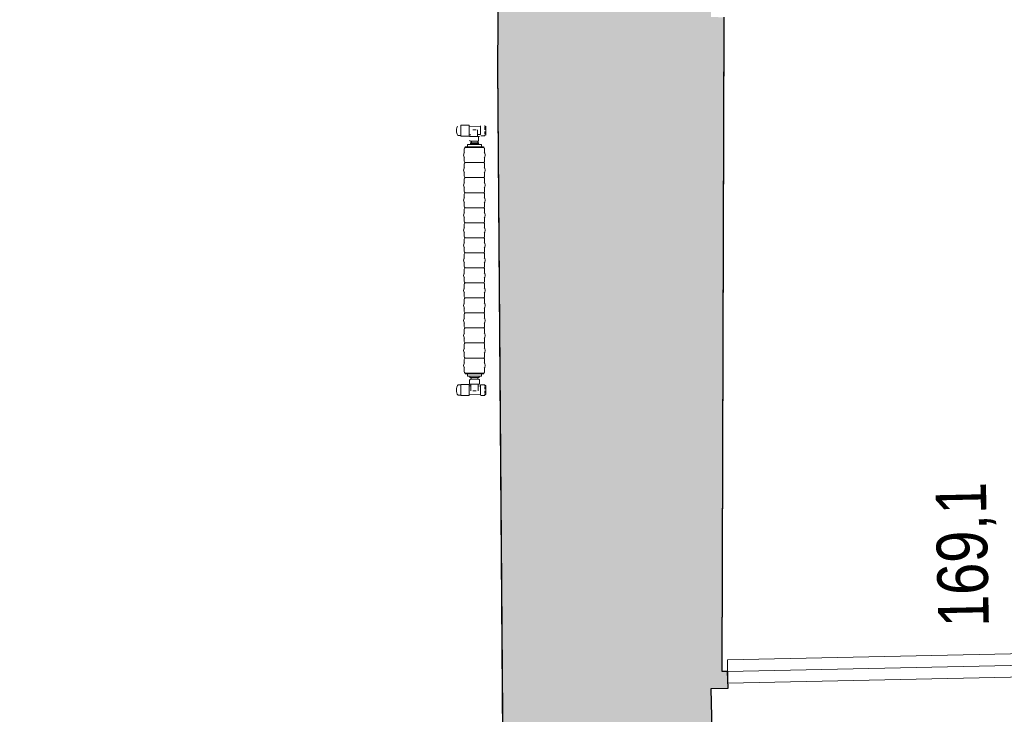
# Model space of a CAD drawing. Extents: x -6068 to 35118, y -17738 to 67348.
# Tile 237 of 243: x 1960 to 2255, y 22332 to 22540. Entities that reach past the tile are written whole.
import ezdxf

# ---------------------------------------------------------------- set-up
doc = ezdxf.new("R2010")
doc.units = 0
doc.header["$LTSCALE"] = 15
doc.linetypes.add('Continua', pattern=[0])
doc.linetypes.add('Cui_CONTINU', pattern=[0])
for name, color, linetype, lineweight, true_color in [('Bloc 3D - Dessin - NIVEAUX - Style par défaut', 7, 'Continua', 0, 0x000000), ('Enveloppe - NIVEAUX - Style par défaut', 7, 'Continua', 0, 0x000000), ('Fenêtre - Cadre - NIVEAUX - Style par défaut', 7, 'Continua', 0, 0x000000), ('Fenêtre - Mesures - NIVEAUX - Style par défaut', 7, 'Continua', 0, 0x000000), ('Fenêtre - Seuil - NIVEAUX - Style par défaut', 7, 'Continua', 0, 0x000000)]:
    doc.layers.add(name, color=color, linetype=linetype, lineweight=lineweight, true_color=true_color)
doc.layers.add('EDL_NIVEAU 1 murs & cloisons', color=5, linetype='CONTINUOUS')
doc.layers.add('PIS-fond de plan', color=7, linetype='Cui_CONTINU')
doc.styles.add('MtXpl_Arial_Narrow', font='ARIALN.TTF')

# ---------------------------------------------------------------- blocks, each defined once
blk = doc.blocks.new('EDP_Niveau 1_2025 09 17')
at = {"layer": 'EDL_NIVEAU 1 murs & cloisons', "linetype": 'Continuous', "ltscale": 0.08}
h = blk.add_hatch(color=9, dxfattribs=at)
h.dxf.hatch_style = 1
h.paths.add_polyline_path([(1969.95, -1757.95), (1967.22, -1793.78), (1960.38, -1793.81), (1960.42, -1802.81), (1970.1, -1802.81), (1970.13, -1823.86), (1973.13, -1823.86), (1973.14, -1827.85), (1991.62, -1827.81), (1991.61, -1825.47), (2118.79, -1825.39), (2118.79, -1827.03), (2168.35, -1826.93), (2168.39, -1777.83), (2167.2, -1777.83), (2167.74, -1680.81), (2167.87, -1680.81), (2167.43, -1659.81), (2172.43, -1659.71), (2172.32, -1654.71), (2170.68, -1654.74), (2171.33, -1458.83), (2167.33, -1458.81), (2167.33, -1455.81), (2156.34, -1455.78), (2112.57, -1456.11), (2112.64, -1447.81), (2103.64, -1447.73), (2103.42, -1473.55), (2104.49, -1615.83), (2105.57, -1758.12)])
at = {"layer": 'Bloc 3D - Dessin - NIVEAUX - Style par défaut', "color": 32, "linetype": 'Continua', "lineweight": 0, "ltscale": 0.1, "true_color": 0xd1591a}
for p, q in [((2091.43, -1491.48), (2091.35, -1491.64)), ((2092.43, -1491.13), (2094.96, -1491.11)), ((2092.43, -1491.13), (2092.43, -1491.23)), ((2092.43, -1491.23), (2092.43, -1491.29)), ((2092.43, -1491.29), (2092.43, -1491.52)), ((2094.96, -1491.21), (2094.96, -1491.11)), ((2094.96, -1491.5), (2094.96, -1491.21)), ((2098.38, -1491.63), (2098.38, -1491.31)), ((2098.38, -1491.31), (2098.38, -1491.63)), ((2099.67, -1491.25), (2099.67, -1491.51)), ((2099.94, -1491.51), (2099.94, -1491.43)), ((2091.18, -1492.33), (2091.15, -1492.77)), ((2091.18, -1493.2), (2091.15, -1492.77)), ((2091.25, -1491.97), (2091.18, -1492.33)), ((2091.25, -1493.56), (2091.18, -1493.2)), ((2091.35, -1491.64), (2091.25, -1491.97)), ((2091.35, -1493.89), (2091.25, -1493.56)), ((2091.43, -1494.05), (2091.35, -1493.89)), ((2091.58, -1494.21), (2091.51, -1494.15)), ((2091.61, -1494.22), (2091.58, -1494.21)), ((2091.64, -1494.23), (2091.61, -1494.22)), ((2092.43, -1494.24), (2091.64, -1494.23)), ((2092.43, -1491.52), (2092.43, -1491.95)), ((2092.43, -1491.95), (2092.43, -1492.48)), ((2092.43, -1492.48), (2092.43, -1493.05)), ((2092.43, -1493.05), (2092.43, -1493.58)), ((2092.43, -1493.58), (2092.43, -1494.01)), ((2092.43, -1494.01), (2092.43, -1494.24)), ((2092.43, -1494.3), (2092.43, -1494.4)), ((2092.43, -1494.4), (2094.96, -1494.42)), ((2094.96, -1491.94), (2094.96, -1491.52)), ((2094.96, -1491.52), (2098.38, -1491.63)), ((2094.96, -1492.48), (2094.96, -1491.94)), ((2094.96, -1493.05), (2094.96, -1492.48)), ((2094.96, -1493.59), (2094.96, -1493.05)), ((2094.96, -1494.03), (2094.96, -1493.59)), ((2095.46, -1494.04), (2094.96, -1494.05)), ((2094.96, -1494.32), (2094.96, -1494.05)), ((2094.96, -1494.42), (2094.96, -1494.32)), ((2096.56, -1492.52), (2096.07, -1492.52)), ((2097.06, -1492.52), (2096.56, -1492.52)), ((2097.45, -1492.52), (2097.45, -1493.99)), ((2098.38, -1493.97), (2097.45, -1493.99)), ((2097.45, -1493.99), (2097.45, -1494.5)), ((2098.38, -1492.04), (2098.38, -1491.63)), ((2098.38, -1492.16), (2098.38, -1492.04)), ((2098.38, -1492.56), (2098.38, -1492.16)), ((2098.38, -1492.97), (2098.38, -1492.56)), ((2098.38, -1493.37), (2098.38, -1492.97)), ((2098.38, -1493.49), (2098.38, -1493.37)), ((2098.38, -1493.69), (2098.38, -1493.49)), ((2098.38, -1493.9), (2098.38, -1493.69)), ((2098.38, -1493.97), (2098.38, -1493.9)), ((2098.45, -1494.37), (2099.59, -1494.37)), ((2099.67, -1494.28), (2099.59, -1494.37)), ((2099.67, -1491.51), (2099.94, -1491.51)), ((2099.67, -1491.74), (2099.67, -1492.01)), ((2099.67, -1492.01), (2099.67, -1492.53)), ((2099.67, -1493), (2099.67, -1493.43)), ((2099.67, -1493.52), (2099.67, -1493.79)), ((2099.67, -1494.02), (2099.67, -1494.1)), ((2099.94, -1494.02), (2099.67, -1494.02)), ((2099.94, -1491.74), (2099.94, -1491.51)), ((2099.94, -1492.1), (2099.94, -1491.74)), ((2099.94, -1492.53), (2099.94, -1492.1)), ((2099.94, -1493), (2099.94, -1492.53)), ((2099.94, -1493.43), (2099.94, -1493)), ((2099.94, -1493.79), (2099.94, -1493.43)), ((2099.94, -1494.02), (2099.94, -1493.79)), ((2099.94, -1494.1), (2099.94, -1494.02)), ((2094.49, -1497.63), (2094.49, -1496.9)), ((2095.24, -1496.9), (2094.49, -1496.9)), ((2095.37, -1494.5), (2095.07, -1494.5)), ((2095.07, -1495.71), (2095.11, -1495.85)), ((2095.22, -1495.95), (2095.36, -1495.98)), ((2095.26, -1496.9), (2095.24, -1496.9)), ((2095.46, -1496.48), (2095.26, -1496.48)), ((2095.26, -1496.77), (2095.26, -1496.77)), ((2095.33, -1496.77), (2095.26, -1496.77)), ((2095.77, -1496.9), (2095.29, -1496.9)), ((2095.46, -1496.77), (2095.33, -1496.77)), ((2095.36, -1495.98), (2095.6, -1495.98)), ((2095.46, -1494.5), (2095.37, -1494.5)), ((2095.9, -1494.5), (2095.46, -1494.5)), ((2095.6, -1496.42), (2095.46, -1496.42)), ((2095.46, -1496.42), (2095.46, -1496.48)), ((2095.46, -1496.48), (2095.46, -1496.77)), ((2095.66, -1496.77), (2095.47, -1496.77)), ((2095.65, -1495.91), (2095.6, -1495.91)), ((2095.6, -1495.98), (2095.6, -1495.91)), ((2095.6, -1496.42), (2095.6, -1495.98)), ((2095.76, -1496.42), (2095.6, -1496.42)), ((2095.79, -1495.91), (2095.65, -1495.91)), ((2095.89, -1496.77), (2095.66, -1496.77)), ((2096.43, -1496.42), (2095.76, -1496.42)), ((2097.36, -1496.9), (2095.77, -1496.9)), ((2096, -1495.91), (2095.79, -1495.91)), ((2096.16, -1496.77), (2095.89, -1496.77)), ((2096.56, -1494.5), (2095.9, -1494.5)), ((2096.27, -1495.91), (2096, -1495.91)), ((2096.44, -1496.77), (2096.16, -1496.77)), ((2096.56, -1495.91), (2096.27, -1495.91)), ((2096.7, -1496.42), (2096.43, -1496.42)), ((2096.73, -1496.77), (2096.44, -1496.77)), ((2097.23, -1494.5), (2096.56, -1494.5)), ((2096.86, -1495.91), (2096.56, -1495.91)), ((2097.37, -1496.42), (2096.7, -1496.42)), ((2097.02, -1496.77), (2096.73, -1496.77)), ((2097.13, -1495.91), (2096.86, -1495.91)), ((2097.27, -1496.77), (2097.02, -1496.77)), ((2097.34, -1495.91), (2097.13, -1495.91)), ((2097.45, -1494.5), (2097.23, -1494.5)), ((2097.49, -1496.77), (2097.27, -1496.77)), ((2097.48, -1495.91), (2097.34, -1495.91)), ((2097.6, -1496.9), (2097.36, -1496.9)), ((2097.52, -1496.42), (2097.37, -1496.42)), ((2097.76, -1494.5), (2097.45, -1494.5)), ((2097.52, -1495.91), (2097.48, -1495.91)), ((2097.61, -1496.77), (2097.49, -1496.77)), ((2097.52, -1495.98), (2097.52, -1495.91)), ((2097.52, -1496.42), (2097.52, -1495.98)), ((2097.65, -1495.95), (2097.53, -1495.98)), ((2097.53, -1495.98), (2097.77, -1495.98)), ((2097.66, -1496.42), (2097.53, -1496.42)), ((2097.66, -1496.77), (2097.61, -1496.77)), ((2097.84, -1496.9), (2097.61, -1496.9)), ((2097.73, -1495.85), (2097.65, -1495.95)), ((2097.66, -1496.42), (2097.66, -1496.48)), ((2097.87, -1496.48), (2097.66, -1496.48)), ((2097.66, -1496.48), (2097.66, -1496.77)), ((2097.78, -1496.77), (2097.67, -1496.77)), ((2097.76, -1495.71), (2097.73, -1495.85)), ((2098.06, -1494.5), (2097.76, -1494.5)), ((2097.76, -1494.5), (2097.76, -1495.71)), ((2097.84, -1496.77), (2097.78, -1496.77)), ((2097.84, -1496.77), (2097.84, -1496.9)), ((2098.64, -1496.9), (2097.84, -1496.9)), ((2098.64, -1497.63), (2098.64, -1496.9)), ((2093.26, -1500.11), (2093.42, -1499.48)), ((2093.26, -1500.11), (2093.42, -1500.73)), ((2093.42, -1499.48), (2093.46, -1499.45)), ((2093.46, -1498.26), (2093.51, -1498.06)), ((2093.46, -1499.45), (2093.46, -1498.26)), ((2093.46, -1499.45), (2093.59, -1499.32)), ((2093.51, -1498.06), (2093.66, -1497.91)), ((2093.66, -1497.91), (2093.86, -1497.86)), ((2093.71, -1497.63), (2093.71, -1497.86)), ((2093.76, -1497.63), (2093.71, -1497.63)), ((2093.71, -1497.86), (2093.76, -1497.86)), ((2093.92, -1497.63), (2093.76, -1497.63)), ((2093.76, -1497.86), (2093.86, -1497.86)), ((2093.86, -1497.86), (2093.92, -1497.86)), ((2094.18, -1497.63), (2093.92, -1497.63)), ((2093.92, -1497.86), (2094.18, -1497.86)), ((2094.49, -1497.63), (2094.18, -1497.63)), ((2094.18, -1497.86), (2094.53, -1497.86)), ((2094.53, -1497.63), (2094.49, -1497.63)), ((2094.95, -1497.63), (2094.53, -1497.63)), ((2094.53, -1497.86), (2094.95, -1497.86)), ((2095.43, -1497.63), (2094.95, -1497.63)), ((2094.95, -1497.86), (2095.43, -1497.86)), ((2095.96, -1497.63), (2095.43, -1497.63)), ((2095.43, -1497.86), (2095.96, -1497.86)), ((2096.51, -1497.63), (2095.96, -1497.63)), ((2095.96, -1497.86), (2096.51, -1497.86)), ((2097.05, -1497.63), (2096.51, -1497.63)), ((2096.51, -1497.86), (2097.05, -1497.86)), ((2097.58, -1497.63), (2097.05, -1497.63)), ((2097.05, -1497.86), (2097.58, -1497.86)), ((2098.06, -1497.63), (2097.58, -1497.63)), ((2097.58, -1497.86), (2098.06, -1497.86)), ((2098.49, -1497.63), (2098.06, -1497.63)), ((2098.06, -1497.86), (2098.49, -1497.86)), ((2098.64, -1497.63), (2098.49, -1497.63)), ((2098.49, -1497.86), (2098.83, -1497.86)), ((2098.83, -1497.63), (2098.64, -1497.63)), ((2099.09, -1497.63), (2098.83, -1497.63)), ((2098.83, -1497.86), (2099.09, -1497.86)), ((2099.25, -1497.63), (2099.09, -1497.63)), ((2099.09, -1497.86), (2099.15, -1497.86)), ((2099.35, -1497.91), (2099.15, -1497.86)), ((2099.15, -1497.86), (2099.25, -1497.86)), ((2099.25, -1497.86), (2099.31, -1497.86)), ((2099.31, -1497.63), (2099.31, -1497.86)), ((2099.35, -1497.91), (2099.5, -1498.06)), ((2099.42, -1499.32), (2099.56, -1499.45)), ((2099.56, -1498.26), (2099.5, -1498.06)), ((2099.56, -1499.45), (2099.56, -1498.26)), ((2099.59, -1499.48), (2099.76, -1500.11)), ((2099.59, -1500.73), (2099.76, -1500.11)), ((2093.46, -1500.76), (2093.46, -1501.96)), ((2093.59, -1500.89), (2093.46, -1500.76)), ((2093.51, -1502.16), (2093.46, -1501.96)), ((2093.46, -1501.96), (2093.51, -1502.16)), ((2093.46, -1502.76), (2093.51, -1502.56)), ((2093.46, -1503.95), (2093.46, -1502.76)), ((2093.66, -1502.3), (2093.51, -1502.16)), ((2093.51, -1502.56), (2093.66, -1502.41)), ((2093.66, -1502.3), (2093.86, -1502.36)), ((2093.66, -1502.41), (2093.86, -1502.36)), ((2093.99, -1502.36), (2093.86, -1502.36)), ((2094.37, -1502.36), (2093.99, -1502.36)), ((2094.95, -1502.36), (2094.37, -1502.36)), ((2095.69, -1502.36), (2094.95, -1502.36)), ((2096.51, -1502.36), (2095.69, -1502.36)), ((2096.51, -1502.36), (2097.32, -1502.36)), ((2097.32, -1502.36), (2098.06, -1502.36)), ((2098.06, -1502.36), (2098.65, -1502.36)), ((2098.65, -1502.36), (2099.02, -1502.36)), ((2099.02, -1502.36), (2099.15, -1502.36)), ((2099.15, -1502.36), (2099.35, -1502.3)), ((2099.35, -1502.41), (2099.15, -1502.36)), ((2099.35, -1502.3), (2099.5, -1502.16)), ((2099.35, -1502.41), (2099.5, -1502.56)), ((2099.56, -1500.76), (2099.42, -1500.89)), ((2099.56, -1501.96), (2099.5, -1502.16)), ((2099.56, -1502.76), (2099.5, -1502.56)), ((2099.59, -1500.73), (2099.56, -1500.76)), ((2099.56, -1501.96), (2099.56, -1500.76)), ((2099.56, -1503.95), (2099.56, -1502.76)), ((2093.26, -1504.61), (2093.42, -1503.98)), ((2093.26, -1504.61), (2093.42, -1505.23)), ((2093.42, -1503.98), (2093.46, -1503.95)), ((2093.46, -1503.95), (2093.59, -1503.82)), ((2093.46, -1505.26), (2093.46, -1506.46)), ((2093.59, -1505.39), (2093.46, -1505.26)), ((2099.42, -1503.82), (2099.56, -1503.95)), ((2099.56, -1505.26), (2099.42, -1505.39)), ((2099.59, -1505.23), (2099.56, -1505.26)), ((2099.56, -1506.46), (2099.56, -1505.26)), ((2099.59, -1503.98), (2099.76, -1504.61)), ((2099.59, -1505.23), (2099.76, -1504.61)), ((2093.26, -1509.11), (2093.42, -1508.48)), ((2093.26, -1509.11), (2093.42, -1509.73)), ((2093.42, -1508.48), (2093.46, -1508.45)), ((2093.51, -1506.66), (2093.46, -1506.46)), ((2093.46, -1507.26), (2093.51, -1507.06)), ((2093.46, -1508.45), (2093.46, -1507.26)), ((2093.46, -1508.45), (2093.59, -1508.32)), ((2093.66, -1506.8), (2093.51, -1506.66)), ((2093.51, -1507.06), (2093.66, -1506.91)), ((2093.66, -1506.8), (2093.86, -1506.86)), ((2093.66, -1506.91), (2093.86, -1506.86)), ((2093.99, -1506.86), (2093.86, -1506.86)), ((2094.37, -1506.86), (2093.99, -1506.86)), ((2094.95, -1506.86), (2094.37, -1506.86)), ((2095.69, -1506.86), (2094.95, -1506.86)), ((2096.51, -1506.86), (2095.69, -1506.86)), ((2096.51, -1506.86), (2097.32, -1506.86)), ((2097.32, -1506.86), (2098.06, -1506.86)), ((2098.06, -1506.86), (2098.65, -1506.86)), ((2098.65, -1506.86), (2099.02, -1506.86)), ((2099.02, -1506.86), (2099.15, -1506.86)), ((2099.15, -1506.86), (2099.35, -1506.8)), ((2099.35, -1506.91), (2099.15, -1506.86)), ((2099.35, -1506.8), (2099.5, -1506.66)), ((2099.35, -1506.91), (2099.5, -1507.06)), ((2099.5, -1507.06), (2099.35, -1506.91)), ((2099.42, -1508.32), (2099.56, -1508.45)), ((2099.56, -1506.46), (2099.5, -1506.66)), ((2099.56, -1507.26), (2099.5, -1507.06)), ((2099.56, -1508.45), (2099.56, -1507.26)), ((2099.59, -1508.48), (2099.76, -1509.11)), ((2099.59, -1509.73), (2099.76, -1509.11)), ((2093.59, -1509.89), (2093.46, -1509.76)), ((2093.46, -1509.76), (2093.46, -1510.96)), ((2093.51, -1511.16), (2093.46, -1510.96)), ((2093.46, -1510.96), (2093.51, -1511.16)), ((2093.46, -1511.76), (2093.51, -1511.56)), ((2093.46, -1512.95), (2093.46, -1511.76)), ((2093.66, -1511.3), (2093.51, -1511.16)), ((2093.51, -1511.56), (2093.66, -1511.41)), ((2093.66, -1511.3), (2093.86, -1511.36)), ((2093.66, -1511.41), (2093.86, -1511.36)), ((2093.99, -1511.36), (2093.86, -1511.36)), ((2094.37, -1511.36), (2093.99, -1511.36)), ((2094.95, -1511.36), (2094.37, -1511.36)), ((2095.69, -1511.36), (2094.95, -1511.36)), ((2096.51, -1511.36), (2095.69, -1511.36)), ((2096.51, -1511.36), (2097.32, -1511.36)), ((2097.32, -1511.36), (2098.06, -1511.36)), ((2098.06, -1511.36), (2098.65, -1511.36)), ((2098.65, -1511.36), (2099.02, -1511.36)), ((2099.02, -1511.36), (2099.15, -1511.36)), ((2099.15, -1511.36), (2099.35, -1511.3)), ((2099.35, -1511.41), (2099.15, -1511.36)), ((2099.35, -1511.3), (2099.5, -1511.16)), ((2099.35, -1511.41), (2099.5, -1511.56)), ((2099.5, -1511.56), (2099.35, -1511.41)), ((2099.56, -1509.76), (2099.42, -1509.89)), ((2099.56, -1510.96), (2099.5, -1511.16)), ((2099.56, -1511.76), (2099.5, -1511.56)), ((2099.59, -1509.73), (2099.56, -1509.76)), ((2099.56, -1510.96), (2099.56, -1509.76)), ((2099.56, -1512.95), (2099.56, -1511.76)), ((2093.26, -1513.61), (2093.42, -1512.98)), ((2093.26, -1513.61), (2093.42, -1514.23)), ((2093.42, -1512.98), (2093.46, -1512.95)), ((2093.46, -1512.95), (2093.59, -1512.82)), ((2093.59, -1514.39), (2093.46, -1514.26)), ((2093.46, -1514.26), (2093.46, -1515.46)), ((2099.42, -1512.82), (2099.56, -1512.95)), ((2099.56, -1514.26), (2099.42, -1514.39)), ((2099.59, -1514.23), (2099.56, -1514.26)), ((2099.56, -1515.46), (2099.56, -1514.26)), ((2099.59, -1512.98), (2099.76, -1513.61)), ((2099.59, -1514.23), (2099.76, -1513.61)), ((2093.26, -1518.11), (2093.42, -1517.48)), ((2093.51, -1515.66), (2093.46, -1515.46)), ((2093.46, -1516.26), (2093.51, -1516.06)), ((2093.46, -1517.45), (2093.46, -1516.26)), ((2093.46, -1517.45), (2093.59, -1517.32)), ((2093.66, -1515.8), (2093.51, -1515.66)), ((2093.51, -1516.06), (2093.66, -1515.91)), ((2093.66, -1515.8), (2093.86, -1515.86)), ((2093.66, -1515.91), (2093.86, -1515.86)), ((2093.99, -1515.86), (2093.86, -1515.86)), ((2094.37, -1515.86), (2093.99, -1515.86)), ((2094.95, -1515.86), (2094.37, -1515.86)), ((2095.69, -1515.86), (2094.95, -1515.86)), ((2096.51, -1515.86), (2095.69, -1515.86)), ((2096.51, -1515.86), (2097.32, -1515.86)), ((2097.32, -1515.86), (2098.06, -1515.86)), ((2098.06, -1515.86), (2098.65, -1515.86)), ((2098.65, -1515.86), (2099.02, -1515.86)), ((2099.02, -1515.86), (2099.15, -1515.86)), ((2099.15, -1515.86), (2099.35, -1515.8)), ((2099.35, -1515.91), (2099.15, -1515.86)), ((2099.35, -1515.8), (2099.5, -1515.66)), ((2099.35, -1515.91), (2099.5, -1516.06)), ((2099.5, -1516.06), (2099.35, -1515.91)), ((2099.42, -1517.32), (2099.56, -1517.45)), ((2099.56, -1515.46), (2099.5, -1515.66)), ((2099.56, -1516.26), (2099.5, -1516.06)), ((2099.56, -1517.45), (2099.56, -1516.26)), ((2099.56, -1517.45), (2099.59, -1517.48)), ((2099.59, -1517.48), (2099.76, -1518.11)), ((2093.26, -1518.11), (2093.42, -1518.73)), ((2093.59, -1518.89), (2093.46, -1518.76)), ((2093.46, -1518.76), (2093.46, -1519.96)), ((2093.51, -1520.16), (2093.46, -1519.96)), ((2093.46, -1520.76), (2093.51, -1520.56)), ((2093.46, -1521.95), (2093.46, -1520.76)), ((2093.66, -1520.3), (2093.51, -1520.16)), ((2093.51, -1520.56), (2093.66, -1520.41)), ((2093.66, -1520.3), (2093.86, -1520.36)), ((2093.66, -1520.41), (2093.86, -1520.36)), ((2093.86, -1520.36), (2093.99, -1520.36)), ((2093.99, -1520.36), (2093.86, -1520.36)), ((2094.37, -1520.36), (2093.99, -1520.36)), ((2094.95, -1520.36), (2094.37, -1520.36)), ((2095.69, -1520.36), (2094.95, -1520.36)), ((2096.51, -1520.36), (2095.69, -1520.36)), ((2096.51, -1520.36), (2097.32, -1520.36)), ((2097.32, -1520.36), (2098.06, -1520.36)), ((2098.06, -1520.36), (2098.65, -1520.36)), ((2098.65, -1520.36), (2099.02, -1520.36)), ((2099.02, -1520.36), (2099.15, -1520.36)), ((2099.15, -1520.36), (2099.02, -1520.36)), ((2099.15, -1520.36), (2099.35, -1520.3)), ((2099.35, -1520.41), (2099.15, -1520.36)), ((2099.35, -1520.3), (2099.5, -1520.16)), ((2099.5, -1520.56), (2099.35, -1520.41)), ((2099.35, -1520.41), (2099.5, -1520.56)), ((2099.56, -1518.76), (2099.42, -1518.89)), ((2099.56, -1519.96), (2099.5, -1520.16)), ((2099.56, -1520.76), (2099.5, -1520.56)), ((2099.59, -1518.73), (2099.56, -1518.76)), ((2099.56, -1519.96), (2099.56, -1518.76)), ((2099.56, -1521.95), (2099.56, -1520.76)), ((2099.59, -1518.73), (2099.76, -1518.11)), ((2093.26, -1522.61), (2093.42, -1521.98)), ((2093.26, -1522.61), (2093.42, -1523.23)), ((2093.46, -1521.95), (2093.59, -1521.82)), ((2093.46, -1523.26), (2093.46, -1524.46)), ((2093.59, -1523.39), (2093.46, -1523.26)), ((2099.42, -1521.82), (2099.56, -1521.95)), ((2099.56, -1523.26), (2099.42, -1523.39)), ((2099.56, -1521.95), (2099.59, -1521.98)), ((2099.59, -1523.23), (2099.56, -1523.26)), ((2099.56, -1524.46), (2099.56, -1523.26)), ((2099.59, -1521.98), (2099.76, -1522.61)), ((2099.59, -1523.23), (2099.76, -1522.61)), ((2093.26, -1527.11), (2093.42, -1526.48)), ((2093.51, -1524.66), (2093.46, -1524.46)), ((2093.46, -1525.26), (2093.51, -1525.06)), ((2093.46, -1526.45), (2093.46, -1525.26)), ((2093.46, -1526.45), (2093.59, -1526.32)), ((2093.59, -1526.32), (2093.46, -1526.45)), ((2093.66, -1524.8), (2093.51, -1524.66)), ((2093.51, -1525.06), (2093.66, -1524.91)), ((2093.66, -1524.8), (2093.86, -1524.86)), ((2093.66, -1524.91), (2093.86, -1524.86)), ((2093.99, -1524.86), (2093.86, -1524.86)), ((2093.86, -1524.86), (2093.99, -1524.86)), ((2094.37, -1524.86), (2093.99, -1524.86)), ((2094.95, -1524.86), (2094.37, -1524.86)), ((2095.69, -1524.86), (2094.95, -1524.86)), ((2096.51, -1524.86), (2095.69, -1524.86)), ((2096.51, -1524.86), (2097.32, -1524.86)), ((2097.32, -1524.86), (2098.06, -1524.86)), ((2098.06, -1524.86), (2098.65, -1524.86)), ((2098.65, -1524.86), (2099.02, -1524.86)), ((2099.02, -1524.86), (2099.15, -1524.86)), ((2099.15, -1524.86), (2099.02, -1524.86)), ((2099.15, -1524.86), (2099.35, -1524.8)), ((2099.35, -1524.91), (2099.15, -1524.86)), ((2099.35, -1524.8), (2099.5, -1524.66)), ((2099.5, -1525.06), (2099.35, -1524.91)), ((2099.35, -1524.91), (2099.5, -1525.06)), ((2099.42, -1526.32), (2099.56, -1526.45)), ((2099.56, -1524.46), (2099.5, -1524.66)), ((2099.5, -1524.66), (2099.56, -1524.46)), ((2099.56, -1525.26), (2099.5, -1525.06)), ((2099.56, -1526.45), (2099.56, -1525.26)), ((2099.56, -1526.45), (2099.59, -1526.48)), ((2099.59, -1526.48), (2099.76, -1527.11)), ((2093.26, -1527.11), (2093.42, -1527.73)), ((2093.46, -1527.76), (2093.46, -1528.96)), ((2093.59, -1527.89), (2093.46, -1527.76)), ((2093.51, -1529.16), (2093.46, -1528.96)), ((2093.46, -1529.76), (2093.51, -1529.56)), ((2093.46, -1530.95), (2093.46, -1529.76)), ((2093.66, -1529.3), (2093.51, -1529.16)), ((2093.51, -1529.56), (2093.66, -1529.41)), ((2093.66, -1529.3), (2093.86, -1529.36)), ((2093.66, -1529.41), (2093.86, -1529.36)), ((2093.86, -1529.36), (2093.99, -1529.36)), ((2093.99, -1529.36), (2093.86, -1529.36)), ((2094.37, -1529.36), (2093.99, -1529.36)), ((2094.95, -1529.36), (2094.37, -1529.36)), ((2095.69, -1529.36), (2094.95, -1529.36)), ((2096.51, -1529.36), (2095.69, -1529.36)), ((2096.51, -1529.36), (2097.32, -1529.36)), ((2097.32, -1529.36), (2098.06, -1529.36)), ((2098.06, -1529.36), (2098.65, -1529.36)), ((2098.65, -1529.36), (2099.02, -1529.36)), ((2099.02, -1529.36), (2099.15, -1529.36)), ((2099.15, -1529.36), (2099.02, -1529.36)), ((2099.15, -1529.36), (2099.35, -1529.3)), ((2099.35, -1529.41), (2099.15, -1529.36)), ((2099.35, -1529.3), (2099.5, -1529.16)), ((2099.35, -1529.41), (2099.5, -1529.56)), ((2099.5, -1529.56), (2099.35, -1529.41)), ((2099.56, -1527.76), (2099.42, -1527.89)), ((2099.56, -1528.96), (2099.5, -1529.16)), ((2099.5, -1529.16), (2099.56, -1528.96)), ((2099.56, -1529.76), (2099.5, -1529.56)), ((2099.59, -1527.73), (2099.56, -1527.76)), ((2099.56, -1528.96), (2099.56, -1527.76)), ((2099.56, -1530.95), (2099.56, -1529.76)), ((2099.59, -1527.73), (2099.76, -1527.11)), ((2093.26, -1531.61), (2093.42, -1530.98)), ((2093.26, -1531.61), (2093.42, -1532.23)), ((2093.46, -1532.26), (2093.42, -1532.23)), ((2093.59, -1530.82), (2093.46, -1530.95)), ((2093.46, -1530.95), (2093.59, -1530.82)), ((2093.59, -1532.39), (2093.46, -1532.26)), ((2093.46, -1532.26), (2093.46, -1533.46)), ((2099.42, -1530.82), (2099.56, -1530.95)), ((2099.56, -1532.26), (2099.42, -1532.39)), ((2099.42, -1532.39), (2099.56, -1532.26)), ((2099.56, -1530.95), (2099.59, -1530.98)), ((2099.56, -1533.46), (2099.56, -1532.26)), ((2099.59, -1530.98), (2099.76, -1531.61)), ((2099.59, -1532.23), (2099.76, -1531.61)), ((2093.26, -1536.11), (2093.42, -1535.48)), ((2093.42, -1535.48), (2093.46, -1535.45)), ((2093.51, -1533.66), (2093.46, -1533.46)), ((2093.46, -1534.26), (2093.51, -1534.06)), ((2093.46, -1535.45), (2093.46, -1534.26)), ((2093.46, -1535.45), (2093.59, -1535.32)), ((2093.66, -1533.8), (2093.51, -1533.66)), ((2093.51, -1534.06), (2093.66, -1533.91)), ((2093.66, -1533.8), (2093.86, -1533.86)), ((2093.66, -1533.91), (2093.86, -1533.86)), ((2093.99, -1533.86), (2093.86, -1533.86)), ((2093.86, -1533.86), (2093.99, -1533.86)), ((2094.37, -1533.86), (2093.99, -1533.86)), ((2094.95, -1533.86), (2094.37, -1533.86)), ((2095.69, -1533.86), (2094.95, -1533.86)), ((2096.51, -1533.86), (2095.69, -1533.86)), ((2096.51, -1533.86), (2097.32, -1533.86)), ((2097.32, -1533.86), (2098.06, -1533.86)), ((2098.06, -1533.86), (2098.65, -1533.86)), ((2098.65, -1533.86), (2099.02, -1533.86)), ((2099.02, -1533.86), (2099.15, -1533.86)), ((2099.15, -1533.86), (2099.02, -1533.86)), ((2099.15, -1533.86), (2099.35, -1533.8)), ((2099.35, -1533.91), (2099.15, -1533.86)), ((2099.35, -1533.8), (2099.5, -1533.66)), ((2099.5, -1534.06), (2099.35, -1533.91)), ((2099.35, -1533.91), (2099.5, -1534.06)), ((2099.42, -1535.32), (2099.56, -1535.45)), ((2099.5, -1533.66), (2099.56, -1533.46)), ((2099.56, -1533.46), (2099.5, -1533.66)), ((2099.56, -1534.26), (2099.5, -1534.06)), ((2099.56, -1535.45), (2099.56, -1534.26)), ((2099.59, -1535.48), (2099.76, -1536.11)), ((2093.26, -1536.11), (2093.42, -1536.73)), ((2093.46, -1536.76), (2093.42, -1536.73)), ((2093.46, -1536.76), (2093.46, -1537.96)), ((2093.59, -1536.89), (2093.46, -1536.76)), ((2093.51, -1538.16), (2093.46, -1537.96)), ((2093.46, -1538.76), (2093.51, -1538.56)), ((2093.66, -1538.3), (2093.51, -1538.16)), ((2093.51, -1538.56), (2093.66, -1538.41)), ((2093.66, -1538.3), (2093.86, -1538.36)), ((2093.66, -1538.41), (2093.86, -1538.36)), ((2093.86, -1538.36), (2093.99, -1538.36)), ((2093.99, -1538.36), (2093.86, -1538.36)), ((2094.37, -1538.36), (2093.99, -1538.36)), ((2094.95, -1538.36), (2094.37, -1538.36)), ((2095.69, -1538.36), (2094.95, -1538.36)), ((2096.51, -1538.36), (2095.69, -1538.36)), ((2096.51, -1538.36), (2097.32, -1538.36)), ((2097.32, -1538.36), (2098.06, -1538.36)), ((2098.06, -1538.36), (2098.65, -1538.36)), ((2098.65, -1538.36), (2099.02, -1538.36)), ((2099.02, -1538.36), (2099.15, -1538.36)), ((2099.15, -1538.36), (2099.02, -1538.36)), ((2099.15, -1538.36), (2099.35, -1538.3)), ((2099.35, -1538.41), (2099.15, -1538.36)), ((2099.35, -1538.3), (2099.5, -1538.16)), ((2099.35, -1538.41), (2099.5, -1538.56)), ((2099.5, -1538.56), (2099.35, -1538.41)), ((2099.42, -1536.89), (2099.56, -1536.76)), ((2099.56, -1536.76), (2099.42, -1536.89)), ((2099.56, -1537.96), (2099.5, -1538.16)), ((2099.5, -1538.16), (2099.56, -1537.96)), ((2099.56, -1538.76), (2099.5, -1538.56)), ((2099.56, -1537.96), (2099.56, -1536.76)), ((2099.59, -1536.73), (2099.76, -1536.11)), ((2093.26, -1540.61), (2093.42, -1539.98)), ((2093.26, -1540.61), (2093.42, -1541.23)), ((2093.42, -1539.98), (2093.46, -1539.95)), ((2093.46, -1541.26), (2093.42, -1541.23)), ((2093.46, -1539.95), (2093.46, -1538.76)), ((2093.46, -1539.95), (2093.59, -1539.82)), ((2093.59, -1541.39), (2093.46, -1541.26)), ((2093.46, -1541.26), (2093.46, -1542.46)), ((2099.42, -1539.82), (2099.56, -1539.95)), ((2099.56, -1541.26), (2099.42, -1541.39)), ((2099.56, -1539.95), (2099.56, -1538.76)), ((2099.56, -1542.46), (2099.56, -1541.26)), ((2099.59, -1539.98), (2099.76, -1540.61)), ((2099.59, -1541.23), (2099.76, -1540.61)), ((2093.26, -1545.11), (2093.42, -1544.48)), ((2093.42, -1544.48), (2093.46, -1544.45)), ((2093.51, -1542.66), (2093.46, -1542.46)), ((2093.46, -1542.46), (2093.51, -1542.66)), ((2093.46, -1543.26), (2093.51, -1543.06)), ((2093.46, -1544.45), (2093.46, -1543.26)), ((2093.46, -1544.45), (2093.59, -1544.32)), ((2093.66, -1542.8), (2093.51, -1542.66)), ((2093.51, -1543.06), (2093.66, -1542.91)), ((2093.66, -1542.8), (2093.86, -1542.86)), ((2093.66, -1542.91), (2093.86, -1542.86)), ((2093.99, -1542.86), (2093.86, -1542.86)), ((2093.86, -1542.86), (2093.99, -1542.86)), ((2094.37, -1542.86), (2093.99, -1542.86)), ((2094.95, -1542.86), (2094.37, -1542.86)), ((2095.69, -1542.86), (2094.95, -1542.86)), ((2096.51, -1542.86), (2095.69, -1542.86)), ((2096.51, -1542.86), (2097.32, -1542.86)), ((2097.32, -1542.86), (2098.06, -1542.86)), ((2098.06, -1542.86), (2098.65, -1542.86)), ((2098.65, -1542.86), (2099.02, -1542.86)), ((2099.15, -1542.86), (2099.02, -1542.86)), ((2099.02, -1542.86), (2099.15, -1542.86)), ((2099.15, -1542.86), (2099.35, -1542.8)), ((2099.35, -1542.91), (2099.15, -1542.86)), ((2099.35, -1542.8), (2099.5, -1542.66)), ((2099.35, -1542.91), (2099.5, -1543.06)), ((2099.42, -1544.32), (2099.56, -1544.45)), ((2099.5, -1542.66), (2099.56, -1542.46)), ((2099.56, -1542.46), (2099.5, -1542.66)), ((2099.56, -1543.26), (2099.5, -1543.06)), ((2099.56, -1544.45), (2099.56, -1543.26)), ((2099.59, -1544.48), (2099.76, -1545.11)), ((2093.26, -1545.11), (2093.42, -1545.73)), ((2093.46, -1545.76), (2093.42, -1545.73)), ((2093.46, -1545.76), (2093.46, -1546.96)), ((2093.59, -1545.89), (2093.46, -1545.76)), ((2093.51, -1547.16), (2093.46, -1546.96)), ((2093.46, -1546.96), (2093.51, -1547.16)), ((2093.66, -1547.3), (2093.51, -1547.16)), ((2093.51, -1547.56), (2093.66, -1547.41)), ((2093.66, -1547.3), (2093.86, -1547.36)), ((2093.66, -1547.41), (2093.86, -1547.36)), ((2093.99, -1547.36), (2093.86, -1547.36)), ((2094.37, -1547.36), (2093.99, -1547.36)), ((2094.95, -1547.36), (2094.37, -1547.36)), ((2095.69, -1547.36), (2094.95, -1547.36)), ((2096.51, -1547.36), (2095.69, -1547.36)), ((2096.51, -1547.36), (2097.32, -1547.36)), ((2097.32, -1547.36), (2098.06, -1547.36)), ((2098.06, -1547.36), (2098.65, -1547.36)), ((2098.65, -1547.36), (2099.02, -1547.36)), ((2099.02, -1547.36), (2099.15, -1547.36)), ((2099.15, -1547.36), (2099.35, -1547.3)), ((2099.35, -1547.41), (2099.15, -1547.36)), ((2099.35, -1547.3), (2099.5, -1547.16)), ((2099.35, -1547.41), (2099.5, -1547.56)), ((2099.56, -1545.76), (2099.42, -1545.89)), ((2099.56, -1546.96), (2099.5, -1547.16)), ((2099.5, -1547.16), (2099.56, -1546.96)), ((2099.56, -1546.96), (2099.56, -1545.76)), ((2099.59, -1545.73), (2099.76, -1545.11)), ((2093.26, -1549.61), (2093.42, -1548.98)), ((2093.26, -1549.61), (2093.42, -1550.23)), ((2093.42, -1548.98), (2093.46, -1548.95)), ((2093.46, -1550.26), (2093.42, -1550.23)), ((2093.46, -1547.76), (2093.51, -1547.56)), ((2093.46, -1548.95), (2093.46, -1547.76)), ((2093.46, -1548.95), (2093.59, -1548.82)), ((2093.46, -1550.26), (2093.46, -1551.46)), ((2093.59, -1550.39), (2093.46, -1550.26)), ((2099.42, -1548.82), (2099.56, -1548.95)), ((2099.56, -1550.26), (2099.42, -1550.39)), ((2099.56, -1547.76), (2099.5, -1547.56)), ((2099.56, -1548.95), (2099.56, -1547.76)), ((2099.59, -1550.23), (2099.56, -1550.26)), ((2099.56, -1551.46), (2099.56, -1550.26)), ((2099.59, -1548.98), (2099.76, -1549.61)), ((2099.59, -1550.23), (2099.76, -1549.61)), ((2093.51, -1551.66), (2093.46, -1551.46)), ((2093.46, -1551.46), (2093.51, -1551.66)), ((2093.46, -1552.26), (2093.51, -1552.06)), ((2093.46, -1553.45), (2093.46, -1552.26)), ((2093.46, -1553.45), (2093.59, -1553.32)), ((2093.66, -1551.8), (2093.51, -1551.66)), ((2093.51, -1552.06), (2093.66, -1551.91)), ((2093.66, -1551.8), (2093.86, -1551.86)), ((2093.66, -1551.91), (2093.86, -1551.86)), ((2093.99, -1551.86), (2093.86, -1551.86)), ((2094.37, -1551.86), (2093.99, -1551.86)), ((2094.95, -1551.86), (2094.37, -1551.86)), ((2095.69, -1551.86), (2094.95, -1551.86)), ((2096.51, -1551.86), (2095.69, -1551.86)), ((2096.51, -1551.86), (2097.32, -1551.86)), ((2097.32, -1551.86), (2098.06, -1551.86)), ((2098.06, -1551.86), (2098.65, -1551.86)), ((2098.65, -1551.86), (2099.02, -1551.86)), ((2099.02, -1551.86), (2099.15, -1551.86)), ((2099.15, -1551.86), (2099.35, -1551.8)), ((2099.35, -1551.91), (2099.15, -1551.86)), ((2099.35, -1551.8), (2099.5, -1551.66)), ((2099.35, -1551.91), (2099.5, -1552.06)), ((2099.42, -1553.32), (2099.56, -1553.45)), ((2099.56, -1551.46), (2099.5, -1551.66)), ((2099.5, -1551.66), (2099.56, -1551.46)), ((2099.56, -1552.26), (2099.5, -1552.06)), ((2099.56, -1553.45), (2099.56, -1552.26)), ((2093.26, -1554.11), (2093.42, -1553.48)), ((2093.26, -1554.11), (2093.42, -1554.73)), ((2093.42, -1553.48), (2093.46, -1553.45)), ((2093.59, -1554.89), (2093.46, -1554.76)), ((2093.46, -1554.76), (2093.46, -1555.96)), ((2093.51, -1556.16), (2093.46, -1555.96)), ((2093.46, -1555.96), (2093.51, -1556.16)), ((2093.66, -1556.3), (2093.51, -1556.16)), ((2093.66, -1556.3), (2093.86, -1556.36)), ((2099.15, -1556.36), (2099.35, -1556.3)), ((2099.35, -1556.3), (2099.5, -1556.16)), ((2099.56, -1554.76), (2099.42, -1554.89)), ((2099.5, -1556.16), (2099.56, -1555.96)), ((2099.56, -1555.96), (2099.5, -1556.16)), ((2099.59, -1554.73), (2099.56, -1554.76)), ((2099.56, -1555.96), (2099.56, -1554.76)), ((2099.59, -1553.48), (2099.76, -1554.11)), ((2099.59, -1554.73), (2099.76, -1554.11)), ((2093.26, -1558.61), (2093.42, -1557.98)), ((2093.26, -1558.61), (2093.42, -1559.23)), ((2093.42, -1557.98), (2093.46, -1557.95)), ((2093.46, -1556.76), (2093.51, -1556.56)), ((2093.46, -1557.95), (2093.46, -1556.76)), ((2093.46, -1557.95), (2093.59, -1557.82)), ((2093.46, -1559.26), (2093.46, -1560.46)), ((2093.59, -1559.39), (2093.46, -1559.26)), ((2093.51, -1556.56), (2093.66, -1556.41)), ((2093.66, -1556.41), (2093.86, -1556.36)), ((2093.99, -1556.36), (2093.86, -1556.36)), ((2094.37, -1556.36), (2093.99, -1556.36)), ((2094.95, -1556.36), (2094.37, -1556.36)), ((2095.69, -1556.36), (2094.95, -1556.36)), ((2096.51, -1556.36), (2095.69, -1556.36)), ((2096.51, -1556.36), (2097.32, -1556.36)), ((2097.32, -1556.36), (2098.06, -1556.36)), ((2098.06, -1556.36), (2098.65, -1556.36)), ((2098.65, -1556.36), (2099.02, -1556.36)), ((2099.02, -1556.36), (2099.15, -1556.36)), ((2099.35, -1556.41), (2099.15, -1556.36)), ((2099.35, -1556.41), (2099.5, -1556.56)), ((2099.42, -1557.82), (2099.56, -1557.95)), ((2099.56, -1559.26), (2099.42, -1559.39)), ((2099.56, -1556.76), (2099.5, -1556.56)), ((2099.56, -1557.95), (2099.56, -1556.76)), ((2099.59, -1559.23), (2099.56, -1559.26)), ((2099.56, -1560.46), (2099.56, -1559.26)), ((2099.59, -1557.98), (2099.76, -1558.61)), ((2099.59, -1559.23), (2099.76, -1558.61)), ((2093.51, -1560.66), (2093.46, -1560.46)), ((2093.46, -1561.26), (2093.51, -1561.06)), ((2093.46, -1562.45), (2093.46, -1561.26)), ((2093.66, -1560.8), (2093.51, -1560.66)), ((2093.51, -1561.06), (2093.66, -1560.91)), ((2093.66, -1560.8), (2093.86, -1560.86)), ((2093.66, -1560.91), (2093.86, -1560.86)), ((2093.99, -1560.86), (2093.86, -1560.86)), ((2094.37, -1560.86), (2093.99, -1560.86)), ((2094.95, -1560.86), (2094.37, -1560.86)), ((2095.69, -1560.86), (2094.95, -1560.86)), ((2096.51, -1560.86), (2095.69, -1560.86)), ((2096.51, -1560.86), (2097.32, -1560.86)), ((2097.32, -1560.86), (2098.06, -1560.86)), ((2098.06, -1560.86), (2098.65, -1560.86)), ((2098.65, -1560.86), (2099.02, -1560.86)), ((2099.02, -1560.86), (2099.15, -1560.86)), ((2099.15, -1560.86), (2099.35, -1560.8)), ((2099.35, -1560.91), (2099.15, -1560.86)), ((2099.35, -1560.8), (2099.5, -1560.66)), ((2099.35, -1560.91), (2099.5, -1561.06)), ((2099.56, -1560.46), (2099.5, -1560.66)), ((2099.56, -1561.26), (2099.5, -1561.06)), ((2099.56, -1562.45), (2099.56, -1561.26)), ((2093.26, -1563.11), (2093.42, -1562.48)), ((2093.26, -1563.11), (2093.42, -1563.73)), ((2093.42, -1562.48), (2093.46, -1562.45)), ((2093.46, -1562.45), (2093.59, -1562.32)), ((2093.46, -1563.76), (2093.46, -1564.96)), ((2093.59, -1563.89), (2093.46, -1563.76)), ((2093.51, -1565.16), (2093.46, -1564.96)), ((2093.66, -1565.3), (2093.51, -1565.16)), ((2099.35, -1565.3), (2099.5, -1565.16)), ((2099.42, -1562.32), (2099.56, -1562.45)), ((2099.56, -1563.76), (2099.42, -1563.89)), ((2099.56, -1564.96), (2099.5, -1565.16)), ((2099.59, -1563.73), (2099.56, -1563.76)), ((2099.56, -1564.96), (2099.56, -1563.76)), ((2099.59, -1562.48), (2099.76, -1563.11)), ((2099.59, -1563.73), (2099.76, -1563.11)), ((2093.66, -1565.3), (2093.86, -1565.36)), ((2093.71, -1565.36), (2093.71, -1565.59)), ((2093.76, -1565.36), (2093.71, -1565.36)), ((2093.86, -1565.36), (2093.76, -1565.36)), ((2093.76, -1565.59), (2093.92, -1565.59)), ((2093.92, -1565.36), (2093.86, -1565.36)), ((2094.18, -1565.36), (2093.92, -1565.36)), ((2093.92, -1565.59), (2094.18, -1565.59)), ((2094.53, -1565.36), (2094.18, -1565.36)), ((2094.18, -1565.59), (2094.49, -1565.59)), ((2094.49, -1566.32), (2094.49, -1565.59)), ((2094.49, -1566.32), (2095.14, -1566.32)), ((2094.95, -1565.36), (2094.53, -1565.36)), ((2094.53, -1565.59), (2094.95, -1565.59)), ((2095.43, -1565.36), (2094.95, -1565.36)), ((2094.95, -1565.59), (2095.43, -1565.59)), ((2095.07, -1567.5), (2095.11, -1567.36)), ((2095.07, -1568.71), (2095.07, -1567.5)), ((2095.11, -1567.36), (2095.22, -1567.26)), ((2095.14, -1566.32), (2095.14, -1566.67)), ((2095.14, -1566.32), (2095.26, -1566.32)), ((2095.14, -1566.67), (2095.19, -1566.67)), ((2095.19, -1566.67), (2095.26, -1566.67)), ((2095.22, -1567.26), (2095.36, -1567.23)), ((2095.26, -1566.32), (2095.29, -1566.32)), ((2095.26, -1566.67), (2095.33, -1566.67)), ((2095.26, -1566.73), (2095.52, -1566.73)), ((2095.29, -1566.32), (2095.77, -1566.32)), ((2095.33, -1566.67), (2095.56, -1566.67)), ((2095.56, -1567.23), (2095.36, -1567.23)), ((2095.96, -1565.36), (2095.43, -1565.36)), ((2095.43, -1565.59), (2095.96, -1565.59)), ((2095.52, -1566.73), (2095.56, -1566.73)), ((2095.56, -1566.67), (2095.85, -1566.67)), ((2095.56, -1566.73), (2095.99, -1566.73)), ((2095.56, -1566.73), (2095.56, -1567.23)), ((2095.6, -1567.23), (2095.56, -1567.23)), ((2096.03, -1567.23), (2095.6, -1567.23)), ((2095.77, -1566.32), (2097.36, -1566.32)), ((2095.85, -1566.67), (2096.2, -1566.67)), ((2096.51, -1565.36), (2095.96, -1565.36)), ((2095.96, -1565.59), (2096.51, -1565.59)), ((2095.99, -1566.73), (2096.56, -1566.73)), ((2096.56, -1567.23), (2096.03, -1567.23)), ((2096.2, -1566.67), (2096.56, -1566.67)), ((2097.05, -1565.36), (2096.51, -1565.36)), ((2096.51, -1565.59), (2097.05, -1565.59)), ((2096.56, -1566.67), (2096.93, -1566.67)), ((2096.56, -1566.73), (2097.14, -1566.73)), ((2097.1, -1567.23), (2096.56, -1567.23)), ((2096.93, -1566.67), (2097.27, -1566.67)), ((2097.58, -1565.36), (2097.05, -1565.36)), ((2097.05, -1565.59), (2097.58, -1565.59)), ((2097.53, -1567.23), (2097.1, -1567.23)), ((2097.14, -1566.73), (2097.57, -1566.73)), ((2097.27, -1566.67), (2097.57, -1566.67)), ((2097.36, -1566.32), (2097.6, -1566.32)), ((2097.57, -1566.67), (2097.79, -1566.67)), ((2097.57, -1567.23), (2097.57, -1566.73)), ((2097.77, -1567.23), (2097.57, -1567.23)), ((2098.06, -1565.36), (2097.58, -1565.36)), ((2097.58, -1565.59), (2098.06, -1565.59)), ((2097.6, -1566.32), (2097.84, -1566.32)), ((2097.61, -1566.73), (2097.87, -1566.73)), ((2097.91, -1567.26), (2097.77, -1567.23)), ((2097.79, -1566.67), (2097.87, -1566.67)), ((2097.87, -1566.32), (2097.98, -1566.32)), ((2097.87, -1566.67), (2097.94, -1566.67)), ((2097.87, -1566.73), (2097.87, -1566.67)), ((2098.02, -1567.36), (2097.91, -1567.26)), ((2097.94, -1566.67), (2097.98, -1566.67)), ((2097.98, -1566.32), (2097.98, -1566.67)), ((2097.98, -1566.32), (2098.64, -1566.32)), ((2098.06, -1567.5), (2098.02, -1567.36)), ((2098.49, -1565.36), (2098.06, -1565.36)), ((2098.06, -1565.59), (2098.49, -1565.59)), ((2098.06, -1568.71), (2098.06, -1567.5)), ((2098.83, -1565.36), (2098.49, -1565.36)), ((2098.49, -1565.59), (2098.64, -1565.59)), ((2098.64, -1566.32), (2098.64, -1565.59)), ((2098.64, -1565.59), (2098.83, -1565.59)), ((2099.09, -1565.36), (2098.83, -1565.36)), ((2098.83, -1565.59), (2099.09, -1565.59)), ((2099.15, -1565.36), (2099.09, -1565.36)), ((2099.09, -1565.59), (2099.25, -1565.59)), ((2099.15, -1565.36), (2099.35, -1565.3)), ((2099.25, -1565.36), (2099.15, -1565.36)), ((2099.31, -1565.36), (2099.25, -1565.36)), ((2099.25, -1565.59), (2099.31, -1565.59)), ((2099.31, -1565.36), (2099.31, -1565.59)), ((2091.18, -1569.98), (2091.15, -1570.45)), ((2091.18, -1570.91), (2091.15, -1570.45)), ((2091.25, -1569.6), (2091.18, -1569.98)), ((2091.25, -1571.29), (2091.18, -1570.91)), ((2091.35, -1569.25), (2091.25, -1569.6)), ((2091.43, -1569.08), (2091.35, -1569.25)), ((2091.43, -1569.08), (2091.51, -1568.97)), ((2091.58, -1568.91), (2091.51, -1568.97)), ((2091.61, -1568.89), (2091.58, -1568.91)), ((2092.43, -1568.87), (2091.64, -1568.89)), ((2094.96, -1568.79), (2092.43, -1568.82)), ((2092.43, -1568.82), (2092.43, -1568.87)), ((2092.43, -1568.87), (2092.43, -1568.91)), ((2092.43, -1568.91), (2092.43, -1569.2)), ((2092.43, -1569.2), (2092.43, -1569.63)), ((2092.43, -1569.63), (2092.43, -1570.16)), ((2092.43, -1570.16), (2092.43, -1570.73)), ((2092.43, -1570.73), (2092.43, -1571.26)), ((2094.96, -1568.89), (2094.96, -1568.79)), ((2094.96, -1569.16), (2094.96, -1568.89)), ((2094.96, -1569.16), (2095.46, -1569.17)), ((2094.96, -1569.62), (2094.96, -1569.18)), ((2094.96, -1570.16), (2094.96, -1569.62)), ((2094.96, -1570.73), (2094.96, -1570.16)), ((2094.96, -1571.27), (2094.96, -1570.73)), ((2095.07, -1568.71), (2095.37, -1568.71)), ((2095.37, -1568.71), (2095.46, -1568.71)), ((2095.46, -1568.71), (2095.9, -1568.71)), ((2095.46, -1569.17), (2095.46, -1568.71)), ((2095.46, -1570.69), (2095.46, -1569.17)), ((2095.9, -1568.71), (2096.56, -1568.71)), ((2096.07, -1570.69), (2096.56, -1570.69)), ((2096.56, -1568.71), (2097.23, -1568.71)), ((2096.56, -1570.69), (2097.06, -1570.69)), ((2097.23, -1568.71), (2097.67, -1568.71)), ((2097.67, -1568.71), (2097.76, -1568.71)), ((2097.67, -1569.22), (2097.67, -1568.71)), ((2097.67, -1570.69), (2097.67, -1569.22)), ((2097.67, -1569.22), (2098.38, -1569.24)), ((2097.76, -1568.71), (2098.06, -1568.71)), ((2098.38, -1568.99), (2098.45, -1568.85)), ((2098.38, -1569.24), (2098.38, -1568.99)), ((2098.38, -1569.72), (2098.38, -1569.24)), ((2098.38, -1571.17), (2098.38, -1569.72)), ((2099.59, -1568.85), (2098.45, -1568.85)), ((2099.67, -1568.93), (2099.67, -1569.11)), ((2099.94, -1569.11), (2099.67, -1569.11)), ((2099.67, -1569.11), (2099.67, -1569.19)), ((2099.67, -1569.43), (2099.67, -1569.69)), ((2099.67, -1569.69), (2099.67, -1570.22)), ((2099.67, -1570.68), (2099.67, -1571.2)), ((2099.94, -1569.19), (2099.94, -1569.11)), ((2099.94, -1569.43), (2099.94, -1569.19)), ((2099.94, -1569.78), (2099.94, -1569.43)), ((2099.94, -1570.22), (2099.94, -1569.78)), ((2099.94, -1570.68), (2099.94, -1570.22)), ((2099.94, -1571.11), (2099.94, -1570.68)), ((2091.35, -1571.64), (2091.25, -1571.29)), ((2091.43, -1571.81), (2091.35, -1571.64)), ((2091.51, -1571.92), (2091.43, -1571.81)), ((2091.58, -1571.98), (2091.51, -1571.92)), ((2091.61, -1572), (2091.58, -1571.98)), ((2092.43, -1572.02), (2091.64, -1572.01)), ((2092.43, -1571.26), (2092.43, -1571.7)), ((2092.43, -1571.7), (2092.43, -1571.98)), ((2092.43, -1571.98), (2092.43, -1572.02)), ((2092.43, -1572.02), (2092.43, -1572.08)), ((2094.96, -1572.1), (2092.43, -1572.08)), ((2094.96, -1571.72), (2094.96, -1571.27)), ((2094.96, -1571.77), (2098.38, -1571.65)), ((2094.96, -1571.77), (2094.96, -1571.72)), ((2094.96, -1572), (2094.96, -1571.77)), ((2094.96, -1572.1), (2094.96, -1572)), ((2098.38, -1571.65), (2098.38, -1571.17)), ((2098.38, -1571.9), (2098.38, -1571.65)), ((2098.45, -1572.05), (2098.38, -1571.9)), ((2099.59, -1572.05), (2098.45, -1572.05)), ((2099.67, -1571.96), (2099.59, -1572.05)), ((2099.67, -1571.2), (2099.67, -1571.47)), ((2099.67, -1571.7), (2099.67, -1571.78)), ((2099.67, -1571.78), (2099.94, -1571.78)), ((2099.67, -1571.78), (2099.67, -1571.96)), ((2099.94, -1571.47), (2099.94, -1571.11)), ((2099.94, -1571.7), (2099.94, -1571.47)), ((2099.94, -1571.78), (2099.94, -1571.7))]:
    blk.add_line(p, q, dxfattribs=at)
at = {"layer": 'EDL_NIVEAU 1 murs & cloisons', "linetype": 'Continuous', "ltscale": 0.08}
for points in [[(2167.87, -1680.81), (2167.43, -1659.81), (2172.43, -1659.71), (2172.32, -1654.71), (2170.68, -1654.74), (2171.33, -1458.83)], [(2103.64, -1447.73), (2103.42, -1473.55), (2104.49, -1615.83), (2105.57, -1758.12)]]:
    blk.add_lwpolyline(points, dxfattribs=at)
at = {"layer": 'Enveloppe - NIVEAUX - Style par défaut', "color": 18, "linetype": 'Continua', "lineweight": 20, "ltscale": 0.1, "true_color": 0x000000}
for p, q in [((2103.64, -1447.73), (2103.42, -1473.55)), ((2171.33, -1460.33), (2171.33, -1458.83)), ((2170.68, -1654.74), (2171.33, -1460.33)), ((2103.42, -1473.55), (2105.57, -1758.12)), ((2172.32, -1654.71), (2170.68, -1654.74)), ((2172.43, -1659.71), (2172.32, -1654.71)), ((2167.43, -1659.81), (2172.43, -1659.71)), ((2167.87, -1680.81), (2167.43, -1659.81))]:
    blk.add_line(p, q, dxfattribs=at)
at = {"layer": 'Fenêtre - Cadre - NIVEAUX - Style par défaut', "color": 161, "linetype": 'Continua', "lineweight": 5, "ltscale": 0.1, "true_color": 0x7599ff}
for p, q in [((2341.29, -1647.63), (2172.25, -1651.21)), ((2172.25, -1651.21), (2172.39, -1658.21)), ((2172.39, -1658.21), (2341.44, -1654.62))]:
    blk.add_line(p, q, dxfattribs=at)
at = {"layer": 'Fenêtre - Seuil - NIVEAUX - Style par défaut', "color": 161, "linetype": 'Continua', "lineweight": 5, "ltscale": 0.1, "true_color": 0x7599ff}
blk.add_line((2341.36, -1651.12), (2172.32, -1654.71), dxfattribs=at)
at = {"layer": 'Fenêtre - Mesures - NIVEAUX - Style par défaut', "color": 161, "linetype": 'Continuous', "true_color": 0x7599ff, "style": 'MtXpl_Arial_Narrow'}
blk.add_text('169,1', height=15.153, rotation=91.214, dxfattribs=at).set_placement((2250.55, -1641.3))

msp = doc.modelspace()

# ---------------------------------------------------------------- block references
at = {"layer": 'PIS-fond de plan'}
msp.add_blockref('EDP_Niveau 1_2025 09 17', (0, 24000), dxfattribs=at)

doc.saveas('drawing.dxf')
